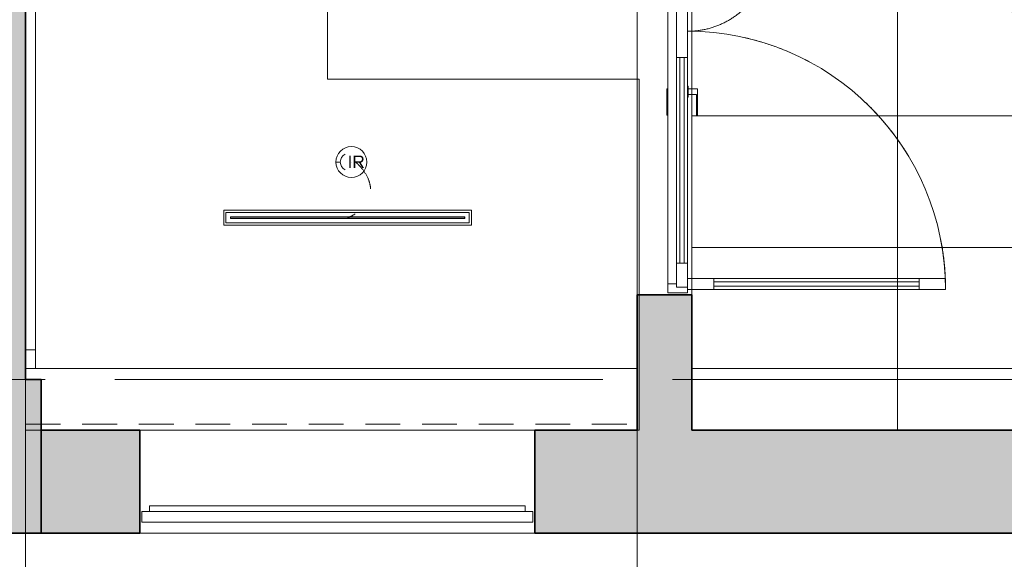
# Model space of a CAD drawing. Header units: millimetres. Extents: x -2932 to 42461, y -10716 to 17298.
# Tile 141 of 168: x 30803 to 35288, y -818 to 1638. Entities that reach past the tile are written whole.
import ezdxf

# ---------------------------------------------------------------- set-up
doc = ezdxf.new("R2010")
doc.units = ezdxf.units.MM
doc.header["$MEASUREMENT"] = 0
for name, pattern in [('Aligning Line', [635, 317.5, -317.5]), ('Dash', [635, 317.5, -317.5]), ('Dashed', [423.333333, 211.666667, -211.666667]), ('Grid Line', [2222.5, 1270, -317.5, 317.5, -317.5]), ('Overhead 1_16_', [257.96875, 158.75, -99.21875]), ('Small Dashed', [282.222222, 141.111111, -141.111111]), ('Wipeout_Contour', [1000, 0, -1000])]:
    doc.linetypes.add(name, pattern=pattern)
for name, color, linetype, lineweight in [('0_Pen_No__1', 7, 'Continuous', 13), ('_Above_ Outlines_Pen_No__1', 7, 'Continuous', 13), ('A-FLOR.IFC Model_Pen_No__2', 8, 'Continuous', 15), ('ARCHICAD Doors_Pen_No__19', 255, 'Continuous', 0), ('ARCHICAD Windows_Pen_No__2', 8, 'Continuous', 15), ('ARCHICAD Zone Stamps_Pen_No__1', 7, 'Continuous', 13), ('Cut Pattern-1_Pen_No__2', 8, 'Continuous', 15), ('Cut Pattern-2_Pen_No__2', 8, 'Continuous', 15), ('Doors-1_Pen_No__1', 7, 'Continuous', 13), ('Doors_Pen_No__1', 7, 'Continuous', 13), ('Floors_Pen_No__1', 7, 'Continuous', 13), ('Grids-1_Pen_No__1', 7, 'Continuous', 13), ('Grids-2_Pen_No__1', 7, 'Continuous', 13), ('Hidden Lines_Pen_No__1', 7, 'Continuous', 13), ('I-WALL.IFC Model_Pen_No__2', 8, 'Continuous', 15), ('I-WALL.IFC Model_Pen_No__27', 7, 'Continuous', 35), ('Outlines_Pen_No__1', 7, 'Continuous', 13), ('S-STRS.IFC Model_Pen_No__19', 255, 'Continuous', 0), ('SA_LAGI_Pen_No__1', 7, 'Continuous', 13), ('SA_VALGUSTI_Pen_No__20', 1, 'Continuous', 0), ('SA_Valgustus_Pen_No__20', 1, 'Continuous', 0), ('Walls-1_Pen_No__1', 7, 'Continuous', 13), ('Walls_Pen_No__1', 7, 'Continuous', 13), ('Windows_Pen_No__1', 7, 'Continuous', 13)]:
    doc.layers.add(name, color=color, linetype=linetype, lineweight=lineweight)
doc.layers.add('I-WALL.IFC Model', color=7, linetype='Continuous')
doc.layers.add('SA_LAGI_Pen_No__102', color=7, linetype='Continuous', lineweight=13, true_color=0xcccccc)
doc.styles.add('GENERATED_STYLE_1', font='txt', dxfattribs={"width": 0.95})
doc.styles.add('GENERATED_STYLE_2', font='txt', dxfattribs={"width": 0.84})
doc.styles.add('GENERATED_STYLE_3', font='txt')
doc.dimstyles.new('GENERATED_STYLE__2', dxfattribs={"dimtxt": 200, "dimasz": 152, "dimexe": 0.18, "dimexo": 0.0625, "dimgap": 0.09, "dimtad": 1, "dimtih": 1, "dimtoh": 1, "dimdec": 0, "dimzin": 0, "dimdsep": 46, "dimtxsty": 'GENERATED_STYLE_2', "dimblk": 'ARROWHEAD_2', "dimblk1": 'ARROWHEAD_2', "dimblk2": 'ARROWHEAD_2', "dimcen": 0.09, "dimse1": 1, "dimse2": 1, "dimclrd": 7, "dimclre": 7, "dimclrt": 7, "dimadec": 0, "dimazin": 0, "dimtfac": 1, "dimtdec": 4, "dimtmove": 0, "dimatfit": 3, "dimfxl": 0, "dimtolj": 1, "dimtzin": 0, "dimarcsym": 0})

# ---------------------------------------------------------------- blocks, each defined once
blk = doc.blocks.new('*D25')
at = {"layer": '0_Pen_No__1', "color": 7, "linetype": 'Continuous', "lineweight": 13}
for p, q in [((30430, -1564.6), (30430, -1264.6)), ((30830, -1564.6), (30830, -1264.6)), ((30487.7, -1314.6), (30372.3, -1514.6)), ((30887.7, -1314.6), (30772.3, -1514.6)), ((30430, -1414.6), (30830, -1414.6))]:
    blk.add_line(p, q, dxfattribs=at)
blk = doc.blocks.new('ARROWHEAD_2')
at = {"color": 0, "linetype": 'Continuous', "lineweight": 0}
for p, q in [((-0.378, -0.655), (0.378, 0.655)), ((0, 0), (-1, 0))]:
    blk.add_line(p, q, dxfattribs=at)
blk = doc.blocks.new('*D26')
at = {"layer": '0_Pen_No__1', "color": 7, "linetype": 'Continuous', "lineweight": 13}
for p, q in [((30830, -1564.6), (30830, -1264.6)), ((33615, -1564.6), (33615, -1264.6)), ((30887.7, -1314.6), (30772.3, -1514.6)), ((33672.7, -1314.6), (33557.3, -1514.6)), ((30830, -1414.6), (33615, -1414.6))]:
    blk.add_line(p, q, dxfattribs=at)
at = {"color": 254, "linetype": 'Wipeout_Contour', "lineweight": 0, "ltscale": 128991.884907}
blk.add_wipeout([(31900.9, -1406.5), (32544.1, -1406.5), (32544.1, -1142.7), (31900.9, -1142.7)], dxfattribs=at)
at = {"color": 254, "linetype": 'Wipeout_Contour', "lineweight": 0, "ltscale": 133554.584103}
blk.add_wipeout([(33139, -1406.5), (33589.1, -1406.5), (33589.1, -1142.7), (33139, -1142.7)], dxfattribs=at)
at = {"layer": '0_Pen_No__1', "color": 7, "lineweight": 13, "char_height": 200, "attachment_point": 7, "style": 'GENERATED_STYLE_2'}
for s, insert in [('\\A1;{\\pql;\\fArial|b0|i0|c0|p34;2\xa0785}', (31932.8, -1374.6)), ('\\A1;{\\pql;\\fArial|b0|i0|c0|p34;250}', (33170.9, -1374.6))]:
    blk.add_mtext(s, dxfattribs=dict(at, insert=insert))
blk = doc.blocks.new('*D27')
at = {"layer": '0_Pen_No__1', "color": 7, "linetype": 'Continuous', "lineweight": 13}
for p, q in [((33615, -1564.6), (33615, -1264.6)), ((33865, -1564.6), (33865, -1264.6)), ((33672.7, -1314.6), (33557.3, -1514.6)), ((33922.7, -1314.6), (33807.3, -1514.6)), ((33615, -1414.6), (33865, -1414.6))]:
    blk.add_line(p, q, dxfattribs=at)
blk = doc.blocks.new('*D28')
at = {"layer": '0_Pen_No__1', "color": 7, "linetype": 'Continuous', "lineweight": 13}
for p, q in [((33865, -1564.6), (33865, -1264.6)), ((38215, -1564.6), (38215, -1264.6)), ((33922.7, -1314.6), (33807.3, -1514.6)), ((38272.7, -1314.6), (38157.3, -1514.6)), ((33865, -1414.6), (38215, -1414.6))]:
    blk.add_line(p, q, dxfattribs=at)
at = {"color": 254, "linetype": 'Wipeout_Contour', "lineweight": 0, "ltscale": 144251.098454}
blk.add_wipeout([(35718.4, -1406.5), (36361.6, -1406.5), (36361.6, -1142.7), (35718.4, -1142.7)], dxfattribs=at)
at = {"layer": '0_Pen_No__1', "color": 7, "lineweight": 13, "insert": (35750.3, -1374.6), "char_height": 200, "attachment_point": 7, "style": 'GENERATED_STYLE_2'}
blk.add_mtext('\\A1;{\\pql;\\fArial|b0|i0|c0|p34;4\xa0350}', dxfattribs=at)
blk = doc.blocks.new('*D46')
at = {"layer": '0_Pen_No__1', "color": 7, "linetype": 'Continuous', "lineweight": 13}
for p, q in [((29705, -1879.2), (29705, -1579.2)), ((31350, -1879.2), (31350, -1579.2)), ((29762.7, -1629.2), (29647.3, -1829.2)), ((31407.7, -1629.2), (31292.3, -1829.2)), ((29705, -1729.2), (31350, -1729.2))]:
    blk.add_line(p, q, dxfattribs=at)
at = {"color": 254, "linetype": 'Wipeout_Contour', "lineweight": 0, "ltscale": 122276.494545}
blk.add_wipeout([(30205.9, -1721), (30849.1, -1721), (30849.1, -1457.3), (30205.9, -1457.3)], dxfattribs=at)
at = {"layer": '0_Pen_No__1', "color": 7, "lineweight": 13, "insert": (30237.8, -1689.2), "char_height": 200, "attachment_point": 7, "style": 'GENERATED_STYLE_2'}
blk.add_mtext('\\A1;{\\pql;\\fArial|b0|i0|c0|p34;1\xa0645}', dxfattribs=at)
blk = doc.blocks.new('*D47')
at = {"layer": '0_Pen_No__1', "color": 7, "linetype": 'Continuous', "lineweight": 13}
for p, q in [((31350, -1879.2), (31350, -1579.2)), ((33150, -1879.2), (33150, -1579.2)), ((31407.7, -1629.2), (31292.3, -1829.2)), ((33207.7, -1629.2), (33092.3, -1829.2)), ((31350, -1729.2), (33150, -1729.2))]:
    blk.add_line(p, q, dxfattribs=at)
at = {"color": 254, "linetype": 'Wipeout_Contour', "lineweight": 0, "ltscale": 129157.611503}
blk.add_wipeout([(31928.4, -1721), (32571.6, -1721), (32571.6, -1457.3), (31928.4, -1457.3)], dxfattribs=at)
at = {"layer": '0_Pen_No__1', "color": 7, "lineweight": 13, "insert": (31960.3, -1689.2), "char_height": 200, "attachment_point": 7, "style": 'GENERATED_STYLE_2'}
blk.add_mtext('\\A1;{\\pql;\\fArial|b0|i0|c0|p34;1\xa0800}', dxfattribs=at)
blk = doc.blocks.new('*D48')
at = {"layer": '0_Pen_No__1', "color": 7, "linetype": 'Continuous', "lineweight": 13}
for p, q in [((33150, -1879.2), (33150, -1579.2)), ((38880, -1879.2), (38880, -1579.2)), ((33207.7, -1629.2), (33092.3, -1829.2)), ((38822.3, -1829.2), (38937.7, -1629.2)), ((33150, -1729.2), (38880, -1729.2)), ((38880, -1729.2), (38977.8, -1729.2))]:
    blk.add_line(p, q, dxfattribs=at)
at = {"color": 254, "linetype": 'Wipeout_Contour', "lineweight": 0, "ltscale": 144201.149466}
blk.add_wipeout([(35693.4, -1721), (36336.6, -1721), (36336.6, -1457.3), (35693.4, -1457.3)], dxfattribs=at)
at = {"layer": '0_Pen_No__1', "color": 7, "lineweight": 13, "insert": (35725.3, -1689.2), "char_height": 200, "attachment_point": 7, "style": 'GENERATED_STYLE_2'}
blk.add_mtext('\\A1;{\\pql;\\fArial|b0|i0|c0|p34;5\xa0730}', dxfattribs=at)

msp = doc.modelspace()

# ---------------------------------------------------------------- hatches: boundary and pattern name
at = {"layer": 'I-WALL.IFC Model', "linetype": 'Continuous', "lineweight": 0, "true_color": 0x000000}
for points in [[(30430, 5985), (30430, 0), (30830, 0), (30830, 5985)], [(33865, 385), (33615, 385), (33615, -230), (33865, -230)], [(29705, 0), (29705, -700), (30900.7, -700), (30900.7, 0)], [(30900.7, -230), (30900.7, -700), (31350, -700), (31350, -230)], [(33150, -230), (33150, -700), (33740, -700), (33740, -230)], [(33740, -700), (38880, -700), (38880, -230), (33740, -230)]]:
    msp.add_hatch(color=178, dxfattribs=at).paths.add_polyline_path(points)
at = {"layer": 'SA_LAGI_Pen_No__102', "linetype": 'Continuous', "lineweight": 13, "true_color": 0xcccccc}
h = msp.add_hatch(dxfattribs=at)
h.set_pattern_fill('Grid_60x120_0001', color=254, style=0, pattern_type=2)
h.set_pattern_definition([(0, (0, 0), (0, 600), []), (90, (0, 0), (-1200, 0), [])])
h.paths.add_polyline_path([(33865, -230), (38215, -230), (38215, 1797.5), (36870, 1797.5), (36870, 3617.5), (36820, 3617.5), (36820, 3645), (33865, 3645)])

# ---------------------------------------------------------------- linework, layer by layer
at = {"layer": 'A-FLOR.IFC Model_Pen_No__2', "color": 8, "linetype": 'Dashed', "lineweight": 15, "flags": 128}
msp.add_lwpolyline([(0, 0), (30430, 0), (30430, 6520), (33865, 6520), (33865, 0), (38600, 0), (38600, 5615), (38315, 5615), (38315, 12500), (12000, 12500), (12000, 7905), (8430, 7905), (8430, 12496.2), (2165, 12496.2), (2165, 6180), (0, 6180)], close=True, dxfattribs=at)
at = {"layer": 'ARCHICAD Doors_Pen_No__19', "color": 255, "linetype": 'Continuous', "lineweight": 0}
for p, q in [((33755, 395), (33755, 1975)), ((33845, 1975), (33845, 395)), ((33755, 1322.5), (33750, 1322.5)), ((33750, 1322.5), (33750, 1202.5)), ((33847, 1335), (33845, 1335)), ((33847, 1285), (33847, 1335)), ((33890, 1322.5), (33847, 1322.5)), ((33890, 1202.5), (33890, 1322.5)), ((33845, 1285), (33847, 1285)), ((33847, 1297.5), (33885, 1297.5)), ((33885, 1297.5), (33885, 1202.5)), ((33750, 1202.5), (33755, 1202.5)), ((33885, 1202.5), (33890, 1202.5)), ((33845, 395), (33755, 395))]:
    msp.add_line(p, q, dxfattribs=at)
at = {"layer": 'ARCHICAD Windows_Pen_No__2', "color": 8, "linetype": 'Continuous', "lineweight": 15}
for p, q in [((33105, -575), (31395, -575)), ((31395, -575), (31395, -600)), ((33105, -575), (33105, -600)), ((33140, -600), (31360, -600)), ((31360, -600), (31360, -650)), ((33140, -600), (33140, -650)), ((33140, -650), (31360, -650))]:
    msp.add_line(p, q, dxfattribs=at)
at = {"layer": 'Doors-1_Pen_No__1', "color": 7, "linetype": 'Continuous', "lineweight": 13}
for p, q in [((33845, 1465), (33795, 1465)), ((33795, 530), (33845, 530)), ((35020, 460), (33845, 460)), ((33845, 460), (33845, 410)), ((33965, 460), (33965, 410)), ((34900, 460), (34900, 410)), ((35020, 410), (35020, 460)), ((33755, 435), (33755, 395)), ((33795, 435), (33755, 435)), ((33795, 420), (33795, 435)), ((33845, 420), (33795, 420)), ((33845, 410), (35020, 410)), ((33845, 395), (33845, 410)), ((33755, 395), (33845, 395))]:
    msp.add_line(p, q, dxfattribs=at)
at = {"layer": 'Doors_Pen_No__1', "color": 7, "linetype": 'Continuous', "lineweight": 13}
for p, q in [((33755, 435), (33755, 1935)), ((33795, 1935), (33795, 435)), ((33845, 460), (33845, 1950)), ((33810, 1465), (33810, 530)), ((33830, 530), (33830, 1465)), ((34900, 445), (33965, 445)), ((33965, 425), (34900, 425))]:
    msp.add_line(p, q, dxfattribs=at)
msp.add_arc((33845, 410), 1175, 0, 90, dxfattribs=at)
at = {"layer": 'Hidden Lines_Pen_No__1', "color": 7, "linetype": 'Dash', "lineweight": 13}
msp.add_line((33845, 410), (35020, 410), dxfattribs=at)
for centre, radius, start, end in [((33845, 1960), 375, 270, 0), ((33845, 410), 1175, 0, 90)]:
    msp.add_arc(centre, radius, start, end, dxfattribs=at)
at = {"layer": 'I-WALL.IFC Model_Pen_No__2', "color": 8, "linetype": 'Continuous', "lineweight": 15}
for p, q in [((33150, 0), (31350, 0)), ((33150, -230), (31350, -230)), ((33150, -230), (31350, -230)), ((31350, -700), (33150, -700)), ((31350, -700), (33150, -700)), ((31350, -700), (33150, -700))]:
    msp.add_line(p, q, dxfattribs=at)
at = {"layer": 'I-WALL.IFC Model_Pen_No__27', "color": 7, "linetype": 'Continuous', "lineweight": 35}
for p, q in [((33615, 385), (33865, 385)), ((31350, -700), (31350, -230)), ((33150, -700), (33150, -230))]:
    msp.add_line(p, q, dxfattribs=at)
at = {"layer": 'I-WALL.IFC Model_Pen_No__27', "color": 7, "linetype": 'Continuous', "lineweight": 35, "flags": 128}
for points in [[(30830, 0), (30830, 5985)], [(33615, 385), (33615, -230)], [(33865, -230), (33865, 385)], [(30900.7, 0), (30830, 0)], [(30900.7, -700), (30900.7, 0)], [(31350, -230), (30900.7, -230)], [(30900.7, -230), (30900.7, -700)], [(33615, -230), (33150, -230)], [(38589.9, -230), (33865, -230)], [(29705, -700), (30900.7, -700)], [(30900.7, -700), (31350, -700)], [(33150, -700), (33740, -700)], [(33740, -700), (38880, -700)]]:
    msp.add_lwpolyline(points, dxfattribs=at)
at = {"layer": 'S-STRS.IFC Model_Pen_No__19', "color": 255, "linetype": 'Continuous', "lineweight": 0}
for p, q in [((30830, 1672), (30830, 1551.1)), ((32205, 1551.1), (32205, 1672)), ((30830, 1551.1), (30830, -230)), ((32205, 1367), (32205, 1551.1)), ((33625, 1367), (32205, 1367)), ((33625, -230), (33625, 1367)), ((30830, -230), (33625, -230))]:
    msp.add_line(p, q, dxfattribs=at)
at = {"layer": 'SA_LAGI_Pen_No__1', "color": 7, "linetype": 'Continuous', "lineweight": 13, "flags": 128}
msp.add_lwpolyline([(33865, -230), (33865, 3645), (36820, 3645), (36820, 3617.5), (36870, 3617.5), (36870, 1797.5), (38215, 1797.5), (38215, -230)], close=True, dxfattribs=at)
at = {"layer": 'SA_VALGUSTI_Pen_No__20', "color": 1, "linetype": 'Small Dashed', "lineweight": 0}
for points, knots in [([(33968.9, 3476.8), (33968.9, 3476.8), (33946.2, 3039.1), (34140.3, 2670.1), (34382.6, 2209.7), (34884.2, 1970.9), (35319.8, 1676.3), (35834.7, 1328.1), (36288.6, 897.8), (36288.6, 897.8)], [0, 0, 0, 0, 1, 1, 1, 2, 2, 2, 3, 3, 3, 3]), ([(32335.3, 988), (32335.3, 988), (32422.8, 915.5), (32396.3, 830.7), (32375.1, 763), (32296.7, 736.7), (32296.7, 736.7)], [0, 0, 0, 0, 1, 1, 1, 2, 2, 2, 2])]:
    msp.add_open_spline(points, degree=3, knots=knots, dxfattribs=at)
at = {"layer": 'SA_Valgustus_Pen_No__20', "color": 1, "linetype": 'Continuous', "lineweight": 0}
for p, q in [((32314.2, 1060.1), (32314.2, 1060.1)), ((32314.2, 1060.1), (32314.2, 1060.1)), ((32243.8, 989.8), (32243.9, 989.8)), ((32243.8, 989.8), (32243.9, 989.8)), ((32314.2, 989.8), (32314.2, 989.8)), ((32384.5, 989.8), (32384.5, 989.8)), ((32384.5, 989.8), (32384.5, 989.8)), ((32314.2, 919.5), (32314.2, 919.5)), ((32314.2, 919.5), (32314.2, 919.5))]:
    msp.add_line(p, q, dxfattribs=at)
at = {"layer": 'SA_Valgustus_Pen_No__20', "color": 1, "linetype": 'Continuous', "lineweight": 0, "flags": 128}
msp.add_lwpolyline([(32263.5, 989.8), (32243.8, 989.8)], dxfattribs=at)
at = {"layer": 'SA_Valgustus_Pen_No__20', "color": 1, "linetype": 'Continuous', "lineweight": 0}
msp.add_circle((32314.2, 989.8), 70.3, dxfattribs=at)
msp.add_arc((32302.3, 989.8), 38.7, 114.7878, 245.2122, dxfattribs=at)

# ---------------------------------------------------------------- texts
at = {"layer": 'ARCHICAD Zone Stamps_Pen_No__1', "color": 7, "lineweight": 13, "insert": (31780.1, 2537.4), "char_height": 300, "attachment_point": 1, "style": 'GENERATED_STYLE_1'}
msp.add_mtext('\\A1;{\\pql;\\pt0,100;\\fSwis721 Lt BT|b0|i0|c0|p34;18,4\\fSwis721 Lt BT|b0|i0|c0|p34;\\A1{\\H.66x;\\S^  ;}\\fSwis721 Lt BT|b0|i0|c0|p34; m\\fSwis721 Lt BT|b0|i0|c0|p34;\\A1{\\H.66x;\\S2^  ;}}', dxfattribs=at)

# ---------------------------------------------------------------- dimensions: what is measured, and where the dimension line sits
at = {"color": 7, "linetype": 'Continuous', "lineweight": 13}
dim = msp.add_linear_dim(base=(30830, -1414.6), p1=(30430, 2951.3), p2=(30830, 2951.3), dimstyle='GENERATED_STYLE__2', dxfattribs=at)
dim.commit()
dim.dimension.update_dxf_attribs({"geometry": '*D25', "text_midpoint": (30221.4, -1274.6), "dimtype": 160})

# ---------------------------------------------------------------- next in the draw order: dimensions: what is measured, and where the dimension line sits
dim = msp.add_linear_dim(base=(33615, -1414.6), p1=(30830, 2951.3), p2=(33615, 2890), dimstyle='GENERATED_STYLE__2', dxfattribs=at)
dim.commit()
dim.dimension.update_dxf_attribs({"geometry": '*D26', "text_midpoint": (32286, -1274.6), "dimtype": 160})

# ---------------------------------------------------------------- next in the draw order: linework, layer by layer
at = {"layer": 'Floors_Pen_No__1', "color": 7, "linetype": 'Continuous', "lineweight": 13}
msp.add_line((30830, 135), (30875, 135), dxfattribs=at)
at = {"layer": 'Grids-2_Pen_No__1', "color": 7, "linetype": 'Aligning Line', "lineweight": 13}
for p, q in [((30830, 14107.8), (30830, 273.4)), ((33615, 14107.8), (33615, 273.4))]:
    msp.add_line(p, q, dxfattribs=at)
at = {"layer": 'Outlines_Pen_No__1', "color": 7, "linetype": 'Continuous', "lineweight": 13}
for p, q in [((30875, 2272.4), (30875, 50)), ((33615, 385), (33615, 1985)), ((30875, 50), (33615, 50))]:
    msp.add_line(p, q, dxfattribs=at)
at = {"layer": 'SA_Valgustus_Pen_No__20', "color": 1, "linetype": 'Continuous', "lineweight": 0}
for p, q in [((32860.7, 770.7), (31732.7, 770.7)), ((31732.7, 770.7), (31732.7, 702.7)), ((32860.7, 702.7), (32860.7, 770.7)), ((32850.7, 760.7), (31742.7, 760.7)), ((31742.7, 760.7), (31742.7, 712.7)), ((32830.7, 740.7), (31762.7, 740.7)), ((31762.7, 740.7), (31762.7, 732.7)), ((31762.7, 732.7), (32830.7, 732.7)), ((31763.7, 733.7), (31763.7, 739.7)), ((31763.7, 739.7), (32829.7, 739.7)), ((31763.7, 733.7), (32829.7, 733.7)), ((32829.7, 733.7), (32829.7, 739.7)), ((32830.7, 732.7), (32830.7, 740.7)), ((32850.7, 712.7), (32850.7, 760.7)), ((31732.7, 702.7), (32860.7, 702.7)), ((31742.7, 712.7), (32850.7, 712.7))]:
    msp.add_line(p, q, dxfattribs=at)
at = {"layer": 'Walls_Pen_No__1', "color": 7, "linetype": 'Continuous', "lineweight": 13}
msp.add_line((30830, 50), (30875, 50), dxfattribs=at)

# ---------------------------------------------------------------- next in the draw order: texts
at = {"layer": 'SA_Valgustus_Pen_No__20', "color": 1, "linetype": 'Continuous', "lineweight": 0, "insert": (32296.7, 991.3), "char_height": 56.25, "attachment_point": 4, "style": 'GENERATED_STYLE_3'}
msp.add_mtext('\\A1;{\\pql;\\fArial|b0|i0|c0|p34;IR}', dxfattribs=at)

# ---------------------------------------------------------------- next in the draw order: dimensions: what is measured, and where the dimension line sits
at = {"color": 7, "linetype": 'Continuous', "lineweight": 13}
for base, p1, p2, picture, middle in [((33865, -1414.6), (33615, 2890), (33865, 2890), '*D27', (33406.4, -1274.6)), ((31350, -1729.2), (29705, 0), (31350, -230), '*D46', (30591, -1589.2))]:
    dim = msp.add_linear_dim(base=base, p1=p1, p2=p2, dimstyle='GENERATED_STYLE__2', dxfattribs=at)
    dim.commit()
    dim.dimension.update_dxf_attribs({"geometry": picture, "text_midpoint": middle, "dimtype": 160})

# ---------------------------------------------------------------- next in the draw order: hatches: boundary and pattern name
at = {"layer": 'Cut Pattern-1_Pen_No__2', "linetype": 'Continuous', "lineweight": 15}
for points in [[(30430, 0), (30830, 0), (30830, 5985), (30430, 5985)], [(30900.7, 0), (29705, 0), (29705, -700), (30900.7, -700)]]:
    msp.add_hatch(color=8, dxfattribs=at).paths.add_polyline_path(points)

# ---------------------------------------------------------------- next in the draw order: linework, layer by layer
at = {"layer": '_Above_ Outlines_Pen_No__1', "color": 7, "linetype": 'Overhead 1_16_', "lineweight": 13}
for p, q in [((30830, 1672), (30830, -203)), ((30830, -203), (33625, -203))]:
    msp.add_line(p, q, dxfattribs=at)
at = {"layer": 'Grids-1_Pen_No__1', "color": 7, "linetype": 'Grid Line', "lineweight": 13}
msp.add_line((30830, 273.4), (30830, -2226.6), dxfattribs=at)
at = {"layer": 'Walls-1_Pen_No__1', "color": 7, "linetype": 'Continuous', "lineweight": 13}
for p, q in [((30830, 0), (30830, 2251.4)), ((30900.7, 0), (30830, 0)), ((30900.7, -230), (30900.7, 0))]:
    msp.add_line(p, q, dxfattribs=at)

# ---------------------------------------------------------------- next in the draw order: dimensions: what is measured, and where the dimension line sits
at = {"color": 7, "linetype": 'Continuous', "lineweight": 13}
for base, p1, p2, picture, middle in [((38215, -1414.6), (33865, 2890), (38215, 1214.7), '*D28', (36103.5, -1274.6)), ((33150, -1729.2), (31350, -230), (33150, -230), '*D47', (32313.5, -1589.2))]:
    dim = msp.add_linear_dim(base=base, p1=p1, p2=p2, dimstyle='GENERATED_STYLE__2', dxfattribs=at)
    dim.commit()
    dim.dimension.update_dxf_attribs({"geometry": picture, "text_midpoint": middle, "dimtype": 160})

# ---------------------------------------------------------------- next in the draw order: hatches: boundary and pattern name
at = {"layer": 'Cut Pattern-2_Pen_No__2', "linetype": 'Continuous', "lineweight": 15}
msp.add_hatch(color=8, dxfattribs=at).paths.add_polyline_path([(30900.7, -700), (31350, -700), (31350, -230), (30900.7, -230)])

# ---------------------------------------------------------------- next in the draw order: linework, layer by layer
at = {"layer": 'Grids-2_Pen_No__1', "color": 7, "linetype": 'Aligning Line', "lineweight": 13}
msp.add_line((121.4, 0), (38421.6, 0), dxfattribs=at)
at = {"layer": 'Walls-1_Pen_No__1', "color": 7, "linetype": 'Continuous', "lineweight": 13}
msp.add_line((33615, 385), (33865, 385), dxfattribs=at)
at = {"layer": 'Walls_Pen_No__1', "color": 7, "linetype": 'Continuous', "lineweight": 13}
for p, q in [((33865, 1985), (33865, 460)), ((33865, 410), (33865, 385)), ((33865, 50), (38215, 50))]:
    msp.add_line(p, q, dxfattribs=at)
at = {"layer": 'Windows_Pen_No__1', "color": 7, "linetype": 'Continuous', "lineweight": 13}
for p, q in [((31395, -600), (31395, -575)), ((31360, -650), (31360, -600))]:
    msp.add_line(p, q, dxfattribs=at)

# ---------------------------------------------------------------- next in the draw order: dimensions: what is measured, and where the dimension line sits
at = {"color": 7, "linetype": 'Continuous', "lineweight": 13}
dim = msp.add_linear_dim(base=(38880, -1729.2), p1=(33150, -230), p2=(38880, -700), dimstyle='GENERATED_STYLE__2', dxfattribs=at)
dim.commit()
dim.dimension.update_dxf_attribs({"geometry": '*D48', "text_midpoint": (36078.5, -1589.2), "dimtype": 160})

# ---------------------------------------------------------------- next in the draw order: hatches: boundary and pattern name
at = {"layer": 'Cut Pattern-2_Pen_No__2', "linetype": 'Continuous', "lineweight": 15}
for points in [[(33615, -230), (33865, -230), (33865, 385), (33615, 385)], [(33150, -700), (33590.1, -700), (33590.1, -230), (33150, -230)], [(38215, -230), (33590.1, -230), (33590.1, -700), (38215, -700)]]:
    msp.add_hatch(color=8, dxfattribs=at).paths.add_polyline_path(points)

# ---------------------------------------------------------------- next in the draw order: linework, layer by layer
at = {"layer": 'Grids-1_Pen_No__1', "color": 7, "linetype": 'Grid Line', "lineweight": 13}
msp.add_line((33615, 273.4), (33615, -2226.6), dxfattribs=at)
at = {"layer": 'Walls-1_Pen_No__1', "color": 7, "linetype": 'Continuous', "lineweight": 13}
for p, q in [((33615, -230), (33615, 385)), ((33865, 385), (33865, -230)), ((30900.7, -230), (33615, -230)), ((38215, -230), (33865, -230)), ((38880, -700), (29705, -700))]:
    msp.add_line(p, q, dxfattribs=at)
at = {"layer": 'Windows_Pen_No__1', "color": 7, "linetype": 'Continuous', "lineweight": 13}
for p, q in [((31395, -575), (33105, -575)), ((33105, -575), (33105, -600)), ((31360, -600), (33140, -600)), ((33140, -600), (33140, -650)), ((33140, -650), (31360, -650))]:
    msp.add_line(p, q, dxfattribs=at)

doc.saveas('drawing.dxf')
